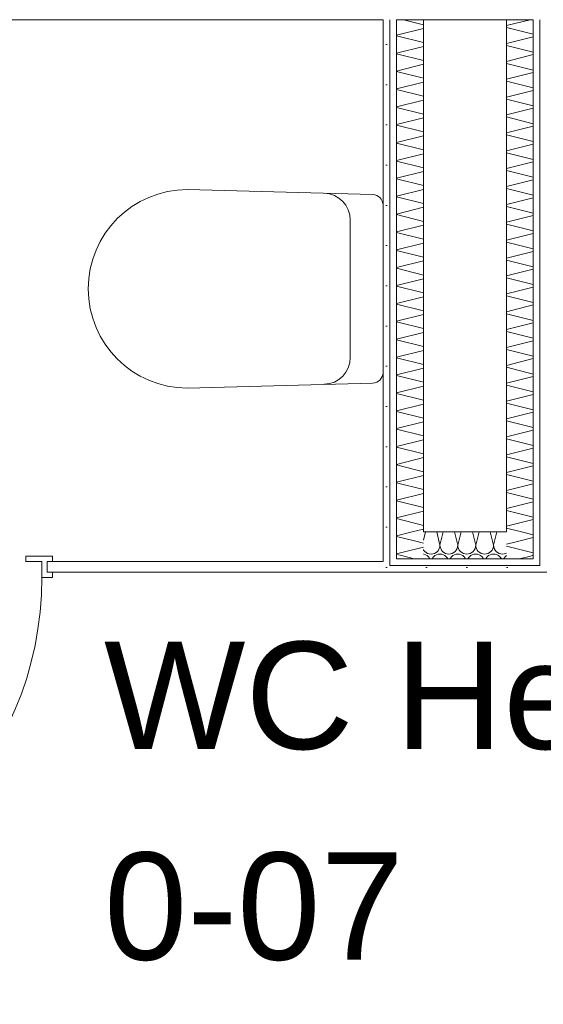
# Model space of a CAD drawing. Header units: metres. Extents: x -167 to 262, y -186 to 508.
# Tile 215 of 256: x 55.448 to 56.425, y 38.84 to 40.675. Entities that reach past the tile are written whole.
import ezdxf
from ezdxf.enums import TextEntityAlignment as Align

# ---------------------------------------------------------------- set-up
doc = ezdxf.new("R2010")
doc.units = ezdxf.units.M
doc.header["$MEASUREMENT"] = 0
for name, color, linetype in [('10 Vormauerung', 7, 'Continuous'), ('10 Wand außen', 7, 'Continuous'), ('50 Sanitäreinrichtung', 7, 'Continuous'), ('60 Auffüllung', 7, 'Continuous'), ('70 Sanitär Installation', 7, 'Continuous'), ('80 Raum', 7, 'Continuous'), ('94 Genehmigungsplanung Bemaßung', 7, 'Continuous')]:
    doc.layers.add(name, color=color, linetype=linetype)
doc.styles.add('ERSTELLTER_STIL_1', font='arial.ttf')
doc.dimstyles.new('ERSTELLTER_STIL__1', dxfattribs={"dimtxt": 0.25, "dimasz": 0.19, "dimexe": 0.18, "dimexo": 0.1, "dimgap": 0, "dimtad": 1, "dimtih": 1, "dimtoh": 1, "dimzin": 0, "dimdsep": 46, "dimtxsty": 'ERSTELLTER_STIL_1', "dimblk": 'ARROWHEAD_6', "dimblk1": 'ARROWHEAD_6', "dimblk2": 'ARROWHEAD_6', "dimcen": 0.09, "dimclrd": 7, "dimclre": 7, "dimclrt": 7, "dimazin": 0, "dimtfac": 1, "dimtdec": 4, "dimtmove": 0, "dimatfit": 3, "dimfxl": 1, "dimtolj": 1, "dimtzin": 0, "dimarcsym": 0})
doc.dimstyles.new('ERSTELLTER_STIL__2', dxfattribs={"dimtxt": 0.25, "dimasz": 0.19, "dimexe": 0.18, "dimexo": 0.1, "dimgap": 0, "dimtad": 1, "dimzin": 0, "dimdsep": 46, "dimtxsty": 'ERSTELLTER_STIL_1', "dimblk": 'ARROWHEAD_6', "dimblk1": 'ARROWHEAD_6', "dimblk2": 'ARROWHEAD_6', "dimcen": 0.09, "dimclrd": 7, "dimclre": 7, "dimclrt": 7, "dimazin": 0, "dimtfac": 1, "dimtdec": 4, "dimtmove": 0, "dimatfit": 3, "dimfxl": 1, "dimtolj": 1, "dimtzin": 0, "dimarcsym": 0})
doc.dimstyles.new('ERSTELLTER_STIL__3', dxfattribs={"dimtxt": 0.2, "dimasz": 0.19, "dimexe": 0.18, "dimexo": 0.1, "dimgap": 0, "dimtad": 1, "dimtih": 1, "dimtoh": 1, "dimzin": 0, "dimdsep": 46, "dimtxsty": 'ERSTELLTER_STIL_1', "dimblk": 'ARROWHEAD_10', "dimblk1": 'ARROWHEAD_10', "dimblk2": 'ARROWHEAD_10', "dimcen": 0.09, "dimclrd": 8, "dimclre": 8, "dimclrt": 8, "dimazin": 0, "dimtfac": 1, "dimtdec": 4, "dimtmove": 0, "dimatfit": 3, "dimfxl": 1, "dimtolj": 1, "dimtzin": 0, "dimarcsym": 0})
pattern_1 = [(0, (27236.132094, 33357.27905), (0, 0.075), [0, -0.075])]

# ---------------------------------------------------------------- blocks, each defined once
blk = doc.blocks.new('WC Herren_0-07_12_1', base_point=(56.2912, 39.0113))
at = {"layer": '80 Raum', "color": 7, "lineweight": 18, "style": 'ERSTELLTER_STIL_1'}
for tag, p in [('DUMMY_850', (56.977, 39.5613)), ('ROOM_NAME', (55.6055, 39.5156)), ('DUMMY_851', (56.1544, 39.1684)), ('ROOM_NUMBER', (55.6055, 39.1227)), ('DUMMY_852', (55.6055, 38.7756))]:
    blk.add_attdef(tag, text='', height=0.2, dxfattribs=at).set_placement(p, align=Align.TOP_LEFT)
blk = doc.blocks.new('*X115', base_point=(27236.1321, 33357.279))
at = {"layer": '10 Vormauerung', "color": 7, "linetype": 'Continuous', "lineweight": 13}
for p, q in [((56.1636, 39.6828), (56.2011, 39.6921)), ((56.1843, 39.7035), (56.2011, 39.6993)), ((56.1577, 39.6768), (56.1839, 39.6703))]:
    blk.add_line(p, q, dxfattribs=at)
blk = doc.blocks.new('*X116', base_point=(27236.1321, 33357.279))
at = {"layer": '10 Vormauerung', "color": 7, "linetype": 'Continuous', "lineweight": 13}
for p, q in [((56.1511, 40.6463), (56.2011, 40.6588)), ((56.1639, 40.6753), (56.2011, 40.666)), ((56.1511, 40.6451), (56.2011, 40.6326)), ((56.1511, 40.613), (56.2011, 40.6255)), ((56.1511, 40.6118), (56.2011, 40.5993)), ((56.1511, 40.5796), (56.2011, 40.5921)), ((56.1511, 40.5785), (56.2011, 40.566)), ((56.1511, 40.5463), (56.2011, 40.5588)), ((56.1511, 40.5451), (56.2011, 40.5326)), ((56.1511, 40.513), (56.2011, 40.5255)), ((56.1511, 40.5118), (56.2011, 40.4993)), ((56.1511, 40.4796), (56.2011, 40.4921)), ((56.1511, 40.4785), (56.2011, 40.466)), ((56.1511, 40.4463), (56.2011, 40.4588)), ((56.1511, 40.4451), (56.2011, 40.4326)), ((56.1511, 40.413), (56.2011, 40.4255)), ((56.1511, 40.4118), (56.2011, 40.3993)), ((56.1511, 40.3796), (56.2011, 40.3921)), ((56.1511, 40.3785), (56.2011, 40.366)), ((56.1511, 40.3463), (56.2011, 40.3588)), ((56.1511, 40.3451), (56.2011, 40.3326)), ((56.1511, 40.313), (56.2011, 40.3255)), ((56.1511, 40.3118), (56.2011, 40.2993)), ((56.1511, 40.2796), (56.2011, 40.2921)), ((56.1511, 40.2785), (56.2011, 40.266)), ((56.1511, 40.2463), (56.2011, 40.2588)), ((56.1511, 40.2451), (56.2011, 40.2326)), ((56.1511, 40.213), (56.2011, 40.2255)), ((56.1511, 40.2118), (56.2011, 40.1993)), ((56.1511, 40.1796), (56.2011, 40.1921)), ((56.1511, 40.1785), (56.2011, 40.166)), ((56.1511, 40.1463), (56.2011, 40.1588)), ((56.1511, 40.1451), (56.2011, 40.1326)), ((56.1511, 40.113), (56.2011, 40.1255)), ((56.1511, 40.1118), (56.2011, 40.0993)), ((56.1511, 40.0796), (56.2011, 40.0921)), ((56.1511, 40.0785), (56.2011, 40.066)), ((56.1511, 40.0463), (56.2011, 40.0588)), ((56.1511, 40.0451), (56.2011, 40.0326)), ((56.1511, 40.013), (56.2011, 40.0255)), ((56.1511, 40.0118), (56.2011, 39.9993)), ((56.1511, 39.9796), (56.2011, 39.9921)), ((56.1511, 39.9785), (56.2011, 39.966)), ((56.1511, 39.9463), (56.2011, 39.9588)), ((56.1511, 39.9451), (56.2011, 39.9326)), ((56.1511, 39.913), (56.2011, 39.9255)), ((56.1511, 39.9118), (56.2011, 39.8993)), ((56.1511, 39.8796), (56.2011, 39.8921)), ((56.1511, 39.8785), (56.2011, 39.866)), ((56.1511, 39.8463), (56.2011, 39.8588)), ((56.1511, 39.8451), (56.2011, 39.8326)), ((56.1511, 39.813), (56.2011, 39.8255)), ((56.1511, 39.8118), (56.2011, 39.7993)), ((56.1511, 39.7796), (56.2011, 39.7921)), ((56.1511, 39.7785), (56.2011, 39.766)), ((56.1511, 39.7463), (56.2011, 39.7588)), ((56.1511, 39.7451), (56.2011, 39.7326)), ((56.1803, 39.7203), (56.2011, 39.7255))]:
    blk.add_line(p, q, dxfattribs=at)
blk = doc.blocks.new('*X117', base_point=(27236.1321, 33357.279))
at = {"layer": '10 Vormauerung', "color": 7, "linetype": 'Continuous', "lineweight": 13}
for p, q in [((56.1511, 39.713), (56.1803, 39.7203)), ((56.1511, 39.7118), (56.1843, 39.7035)), ((56.1511, 39.6796), (56.1636, 39.6828)), ((56.1511, 39.6785), (56.1577, 39.6768))]:
    blk.add_line(p, q, dxfattribs=at)
blk = doc.blocks.new('*X118', base_point=(27236.1321, 33357.279))
at = {"layer": '10 Vormauerung', "color": 7, "linetype": 'Continuous', "lineweight": 13}
for p, q in [((56.3743, 39.7021), (56.3561, 39.6976)), ((56.3913, 39.6851), (56.3561, 39.6939)), ((56.4009, 39.6754), (56.3803, 39.6703))]:
    blk.add_line(p, q, dxfattribs=at)
blk = doc.blocks.new('*X119', base_point=(27236.1321, 33357.279))
at = {"layer": '10 Vormauerung', "color": 7, "linetype": 'Continuous', "lineweight": 13}
for p, q in [((56.4061, 39.7101), (56.3743, 39.7021)), ((56.4061, 39.7147), (56.3839, 39.7203)), ((56.4061, 39.6814), (56.3913, 39.6851)), ((56.4061, 39.6767), (56.4009, 39.6754))]:
    blk.add_line(p, q, dxfattribs=at)
blk = doc.blocks.new('*X120', base_point=(27236.1321, 33357.279))
at = {"layer": '10 Vormauerung', "color": 7, "linetype": 'Continuous', "lineweight": 13}
for p, q in [((56.4003, 40.6753), (56.3561, 40.6642)), ((56.4061, 40.648), (56.3561, 40.6605)), ((56.4061, 40.6434), (56.3561, 40.6309)), ((56.4061, 40.6147), (56.3561, 40.6272)), ((56.4061, 40.6101), (56.3561, 40.5976)), ((56.4061, 40.5814), (56.3561, 40.5939)), ((56.4061, 40.5767), (56.3561, 40.5642)), ((56.4061, 40.548), (56.3561, 40.5605)), ((56.4061, 40.5434), (56.3561, 40.5309)), ((56.4061, 40.5147), (56.3561, 40.5272)), ((56.4061, 40.5101), (56.3561, 40.4976)), ((56.4061, 40.4814), (56.3561, 40.4939)), ((56.4061, 40.4767), (56.3561, 40.4642)), ((56.4061, 40.448), (56.3561, 40.4605)), ((56.4061, 40.4434), (56.3561, 40.4309)), ((56.4061, 40.4147), (56.3561, 40.4272)), ((56.4061, 40.4101), (56.3561, 40.3976)), ((56.4061, 40.3814), (56.3561, 40.3939)), ((56.4061, 40.3767), (56.3561, 40.3642)), ((56.4061, 40.348), (56.3561, 40.3605)), ((56.4061, 40.3434), (56.3561, 40.3309)), ((56.4061, 40.3147), (56.3561, 40.3272)), ((56.4061, 40.3101), (56.3561, 40.2976)), ((56.4061, 40.2814), (56.3561, 40.2939)), ((56.4061, 40.2767), (56.3561, 40.2642)), ((56.4061, 40.248), (56.3561, 40.2605)), ((56.4061, 40.2434), (56.3561, 40.2309)), ((56.4061, 40.2147), (56.3561, 40.2272)), ((56.4061, 40.2101), (56.3561, 40.1976)), ((56.4061, 40.1814), (56.3561, 40.1939)), ((56.4061, 40.1767), (56.3561, 40.1642)), ((56.4061, 40.148), (56.3561, 40.1605)), ((56.4061, 40.1434), (56.3561, 40.1309)), ((56.4061, 40.1147), (56.3561, 40.1272)), ((56.4061, 40.1101), (56.3561, 40.0976)), ((56.4061, 40.0814), (56.3561, 40.0939)), ((56.4061, 40.0767), (56.3561, 40.0642)), ((56.4061, 40.048), (56.3561, 40.0605)), ((56.4061, 40.0434), (56.3561, 40.0309)), ((56.4061, 40.0147), (56.3561, 40.0272)), ((56.4061, 40.0101), (56.3561, 39.9976)), ((56.4061, 39.9814), (56.3561, 39.9939)), ((56.4061, 39.9767), (56.3561, 39.9642)), ((56.4061, 39.948), (56.3561, 39.9605)), ((56.4061, 39.9434), (56.3561, 39.9309)), ((56.4061, 39.9147), (56.3561, 39.9272)), ((56.4061, 39.9101), (56.3561, 39.8976)), ((56.4061, 39.8814), (56.3561, 39.8939)), ((56.4061, 39.8767), (56.3561, 39.8642)), ((56.4061, 39.848), (56.3561, 39.8605)), ((56.4061, 39.8434), (56.3561, 39.8309)), ((56.4061, 39.8147), (56.3561, 39.8272)), ((56.4061, 39.8101), (56.3561, 39.7976)), ((56.4061, 39.7814), (56.3561, 39.7939)), ((56.4061, 39.7767), (56.3561, 39.7642)), ((56.4061, 39.748), (56.3561, 39.7605)), ((56.4061, 39.7434), (56.3561, 39.7309)), ((56.3839, 39.7203), (56.3561, 39.7272))]:
    blk.add_line(p, q, dxfattribs=at)
blk = doc.blocks.new('*X125', base_point=(27236.1321, 33357.279))
at = {"layer": '10 Vormauerung', "color": 7, "linetype": 'Continuous', "lineweight": 13}
for p, q in [((56.2011, 39.7051), (56.2049, 39.7203)), ((56.2321, 39.6957), (56.226, 39.7203)), ((56.2321, 39.6957), (56.2382, 39.7203)), ((56.2654, 39.6957), (56.2593, 39.7203)), ((56.2654, 39.6957), (56.2716, 39.7203)), ((56.2988, 39.6957), (56.2926, 39.7203)), ((56.2988, 39.6957), (56.3049, 39.7203)), ((56.3321, 39.6957), (56.326, 39.7203)), ((56.3321, 39.6957), (56.3382, 39.7203)), ((56.2011, 39.6873), (56.2016, 39.6865)), ((56.2016, 39.6865), (56.2036, 39.6839)), ((56.2272, 39.6839), (56.2293, 39.6865)), ((56.2293, 39.6865), (56.2308, 39.6893)), ((56.2308, 39.6893), (56.2318, 39.6925)), ((56.2318, 39.6925), (56.2321, 39.6957)), ((56.2321, 39.6957), (56.2324, 39.6925)), ((56.2324, 39.6925), (56.2334, 39.6893)), ((56.2334, 39.6893), (56.2349, 39.6865)), ((56.2349, 39.6865), (56.237, 39.6839)), ((56.2605, 39.6839), (56.2626, 39.6865)), ((56.2626, 39.6865), (56.2642, 39.6893)), ((56.2642, 39.6893), (56.2651, 39.6925)), ((56.2651, 39.6925), (56.2654, 39.6957)), ((56.2654, 39.6957), (56.2657, 39.6925)), ((56.2657, 39.6925), (56.2667, 39.6893)), ((56.2667, 39.6893), (56.2682, 39.6865)), ((56.2682, 39.6865), (56.2703, 39.6839)), ((56.2939, 39.6839), (56.296, 39.6865)), ((56.296, 39.6865), (56.2975, 39.6893)), ((56.2975, 39.6893), (56.2984, 39.6925)), ((56.2984, 39.6925), (56.2988, 39.6957)), ((56.2988, 39.6957), (56.2991, 39.6925)), ((56.2991, 39.6925), (56.3, 39.6893)), ((56.3, 39.6893), (56.3016, 39.6865)), ((56.3016, 39.6865), (56.3036, 39.6839)), ((56.3272, 39.6839), (56.3293, 39.6865)), ((56.3293, 39.6865), (56.3308, 39.6893)), ((56.3308, 39.6893), (56.3318, 39.6925)), ((56.3318, 39.6925), (56.3321, 39.6957)), ((56.3321, 39.6957), (56.3324, 39.6925)), ((56.3324, 39.6925), (56.3334, 39.6893)), ((56.3334, 39.6893), (56.3349, 39.6865)), ((56.3349, 39.6865), (56.337, 39.6839)), ((56.202, 39.6787), (56.2011, 39.6788)), ((56.2051, 39.6778), (56.202, 39.6787)), ((56.2036, 39.6839), (56.2062, 39.6819)), ((56.208, 39.6762), (56.2051, 39.6778)), ((56.2062, 39.6819), (56.209, 39.6803)), ((56.2105, 39.6742), (56.208, 39.6762)), ((56.209, 39.6803), (56.2122, 39.6794)), ((56.2126, 39.6716), (56.2105, 39.6742)), ((56.2122, 39.6794), (56.2154, 39.679)), ((56.2133, 39.6703), (56.2126, 39.6716)), ((56.2154, 39.679), (56.2187, 39.6794)), ((56.2182, 39.6716), (56.2175, 39.6703)), ((56.2203, 39.6742), (56.2182, 39.6716)), ((56.2187, 39.6794), (56.2218, 39.6803)), ((56.2228, 39.6762), (56.2203, 39.6742)), ((56.2218, 39.6803), (56.2247, 39.6819)), ((56.2257, 39.6778), (56.2228, 39.6762)), ((56.2247, 39.6819), (56.2272, 39.6839)), ((56.2288, 39.6787), (56.2257, 39.6778)), ((56.2321, 39.679), (56.2288, 39.6787)), ((56.2353, 39.6787), (56.2321, 39.679)), ((56.2385, 39.6778), (56.2353, 39.6787)), ((56.237, 39.6839), (56.2395, 39.6819)), ((56.2414, 39.6762), (56.2385, 39.6778)), ((56.2395, 39.6819), (56.2424, 39.6803)), ((56.2439, 39.6742), (56.2414, 39.6762)), ((56.2424, 39.6803), (56.2455, 39.6794)), ((56.246, 39.6716), (56.2439, 39.6742)), ((56.2455, 39.6794), (56.2488, 39.679)), ((56.2467, 39.6703), (56.246, 39.6716)), ((56.2488, 39.679), (56.252, 39.6794)), ((56.2516, 39.6716), (56.2508, 39.6703)), ((56.2536, 39.6742), (56.2516, 39.6716)), ((56.252, 39.6794), (56.2551, 39.6803)), ((56.2562, 39.6762), (56.2536, 39.6742)), ((56.2551, 39.6803), (56.258, 39.6819)), ((56.259, 39.6778), (56.2562, 39.6762)), ((56.258, 39.6819), (56.2605, 39.6839)), ((56.2622, 39.6787), (56.259, 39.6778)), ((56.2654, 39.679), (56.2622, 39.6787)), ((56.2687, 39.6787), (56.2654, 39.679)), ((56.2718, 39.6778), (56.2687, 39.6787)), ((56.2703, 39.6839), (56.2728, 39.6819)), ((56.2747, 39.6762), (56.2718, 39.6778)), ((56.2728, 39.6819), (56.2757, 39.6803)), ((56.2772, 39.6742), (56.2747, 39.6762)), ((56.2757, 39.6803), (56.2788, 39.6794)), ((56.2793, 39.6716), (56.2772, 39.6742)), ((56.2788, 39.6794), (56.2821, 39.679)), ((56.28, 39.6703), (56.2793, 39.6716)), ((56.2821, 39.679), (56.2853, 39.6794)), ((56.2849, 39.6716), (56.2842, 39.6703)), ((56.287, 39.6742), (56.2849, 39.6716)), ((56.2853, 39.6794), (56.2885, 39.6803)), ((56.2895, 39.6762), (56.287, 39.6742)), ((56.2885, 39.6803), (56.2914, 39.6819)), ((56.2924, 39.6778), (56.2895, 39.6762)), ((56.2914, 39.6819), (56.2939, 39.6839)), ((56.2955, 39.6787), (56.2924, 39.6778)), ((56.2988, 39.679), (56.2955, 39.6787)), ((56.302, 39.6787), (56.2988, 39.679)), ((56.3051, 39.6778), (56.302, 39.6787)), ((56.3036, 39.6839), (56.3062, 39.6819)), ((56.308, 39.6762), (56.3051, 39.6778)), ((56.3062, 39.6819), (56.309, 39.6803)), ((56.3105, 39.6742), (56.308, 39.6762)), ((56.309, 39.6803), (56.3122, 39.6794)), ((56.3126, 39.6716), (56.3105, 39.6742)), ((56.3122, 39.6794), (56.3154, 39.679)), ((56.3133, 39.6703), (56.3126, 39.6716)), ((56.3154, 39.679), (56.3187, 39.6794)), ((56.3182, 39.6716), (56.3175, 39.6703)), ((56.3203, 39.6742), (56.3182, 39.6716)), ((56.3187, 39.6794), (56.3218, 39.6803)), ((56.3228, 39.6762), (56.3203, 39.6742)), ((56.3218, 39.6803), (56.3247, 39.6819)), ((56.3257, 39.6778), (56.3228, 39.6762)), ((56.3247, 39.6819), (56.3272, 39.6839)), ((56.3288, 39.6787), (56.3257, 39.6778)), ((56.3321, 39.679), (56.3288, 39.6787)), ((56.3353, 39.6787), (56.3321, 39.679)), ((56.3385, 39.6778), (56.3353, 39.6787)), ((56.337, 39.6839), (56.3395, 39.6819)), ((56.3414, 39.6762), (56.3385, 39.6778)), ((56.3395, 39.6819), (56.3424, 39.6803)), ((56.3439, 39.6742), (56.3414, 39.6762)), ((56.3424, 39.6803), (56.3455, 39.6794)), ((56.346, 39.6716), (56.3439, 39.6742)), ((56.3455, 39.6794), (56.3488, 39.679)), ((56.3467, 39.6703), (56.346, 39.6716)), ((56.3488, 39.679), (56.352, 39.6794)), ((56.3516, 39.6716), (56.3508, 39.6703)), ((56.3536, 39.6742), (56.3516, 39.6716)), ((56.352, 39.6794), (56.3551, 39.6803)), ((56.3561, 39.6762), (56.3536, 39.6742)), ((56.3551, 39.6803), (56.3561, 39.6808))]:
    blk.add_line(p, q, dxfattribs=at)
blk = doc.blocks.new('Zargentür 1-Fl 27_10')
at = {"layer": '70 Sanitär Installation', "color": 7, "linetype": 'Continuous', "lineweight": 18}
for p, q in [((0.315, 0.01), (0.315, 0.64)), ((-0.315, 0.01), (-0.335, 0.01)), ((-0.335, 0.01), (-0.335, 0)), ((-0.335, 0), (-0.325, 0)), ((-0.325, 0), (-0.325, -0.02)), ((-0.315, -0.02), (-0.315, 0.01)), ((0.315, -0.02), (0.315, 0.01)), ((0.315, 0.01), (0.335, 0.01)), ((0.335, 0), (0.325, 0)), ((0.325, 0), (0.325, -0.02)), ((0.335, 0.01), (0.335, 0)), ((-0.325, -0.02), (-0.335, -0.02)), ((-0.335, -0.02), (-0.335, -0.03)), ((-0.335, -0.03), (-0.285, -0.03)), ((-0.285, -0.02), (-0.315, -0.02)), ((-0.285, -0.03), (-0.285, -0.02)), ((0.285, -0.03), (0.285, -0.02)), ((0.285, -0.02), (0.315, -0.02)), ((0.335, -0.03), (0.285, -0.03)), ((0.325, -0.02), (0.335, -0.02)), ((0.335, -0.02), (0.335, -0.03))]:
    blk.add_line(p, q, dxfattribs=at)
at = {"layer": '70 Sanitär Installation', "color": 7, "linetype": 'Continuous', "lineweight": 13}
for p, q in [((-0.325, 0), (-0.325, -0.02)), ((-0.325, 0), (-0.325, -0.02)), ((0.325, 0), (0.325, -0.02)), ((0.325, 0), (0.325, -0.02))]:
    blk.add_line(p, q, dxfattribs=at)
blk.add_arc((0.315, 0.01), 0.63, 90, 180, dxfattribs=at)
blk = doc.blocks.new('Wand WC 27')
at = {"layer": '50 Sanitäreinrichtung', "color": 7, "linetype": 'Continuous', "lineweight": 13}
blk.add_line((-0.1281, -0.0612), (0.1281, -0.0612), dxfattribs=at)
at = {"layer": '50 Sanitäreinrichtung', "color": 7, "linetype": 'Continuous', "lineweight": 13, "flags": 128}
blk.add_lwpolyline([(0.185, -0.365), (0.1757, -0.0196, 0.406228), (0.1559, 0), (-0.1559, 0, 0.406228), (-0.1757, -0.0196), (-0.185, -0.365, 1)], format="xyb", close=True, dxfattribs=at)
at = {"layer": '50 Sanitäreinrichtung', "color": 7, "linetype": 'Continuous', "lineweight": 13}
for centre, start, end in [((-0.1281, -0.1112), 89.9987, 178.4527), ((0.1281, -0.1112), 1.5473, 90.0013)]:
    blk.add_arc(centre, 0.05, start, end, dxfattribs=at)
blk = doc.blocks.new('*D477', base_point=(27236.1321, 33357.279))
at = {"layer": '94 Genehmigungsplanung Bemaßung', "color": 7, "linetype": 'Continuous', "lineweight": 13}
for p, q in [((38.2411, 45.7456), (38.2411, 46.1206)), ((57.8425, 45.7456), (57.8425, 46.1206)), ((38.3411, 46.0331), (38.1411, 45.8331)), ((57.9425, 46.0331), (57.7425, 45.8331)), ((38.2411, 45.9331), (57.8425, 45.9331))]:
    blk.add_line(p, q, dxfattribs=at)
at = {"layer": '94 Genehmigungsplanung Bemaßung', "color": 7, "lineweight": 13, "char_height": 0.25, "attachment_point": 7, "style": 'ERSTELLTER_STIL_1'}
for s, insert in [('\\A1;{\\pql;\\fArial|b0|i0|c0|p0;\\W1.000000;19,60}', (47.4221, 45.9831)), ('\\A1;{\\pql;\\fArial|b0|i0|c0|p0;\\W1.000000;32}', (57.3611, 45.9831))]:
    blk.add_mtext(s, dxfattribs=dict(at, insert=insert))
blk = doc.blocks.new('ARROWHEAD_6')
at = {"color": 0, "linetype": 'Continuous', "lineweight": 0}
for p, q in [((-0.5, -0.5), (0.5, 0.5)), ((0, 0), (-1, 0))]:
    blk.add_line(p, q, dxfattribs=at)
blk = doc.blocks.new('*D488', base_point=(27236.1321, 33357.279))
at = {"layer": '94 Genehmigungsplanung Bemaßung', "color": 7, "linetype": 'Continuous', "lineweight": 13}
for p, q in [((60.8659, 43.7797), (61.0659, 43.5797)), ((61.1534, 43.6797), (60.7784, 43.6797)), ((60.9659, 37.1352), (60.9659, 43.6797)), ((60.8659, 37.2352), (61.0659, 37.0352)), ((61.1534, 37.1352), (60.7784, 37.1352))]:
    blk.add_line(p, q, dxfattribs=at)
at = {"layer": '94 Genehmigungsplanung Bemaßung', "color": 7, "lineweight": 13, "char_height": 0.25, "attachment_point": 7, "rotation": 90, "style": 'ERSTELLTER_STIL_1'}
for s, insert in [('\\A1;{\\pql;\\fArial|b0|i0|c0|p0;\\W1.000000;32}', (60.9159, 43.1983)), ('\\A1;{\\pql;\\fArial|b0|i0|c0|p0;\\W1.000000;6,54\\fArial|b0|i0|c0|p0;\\W1.000000;\\A1{\\H.66x;\\S5^  ;}}', (60.9759, 39.8202))]:
    blk.add_mtext(s, dxfattribs=dict(at, insert=insert))
blk = doc.blocks.new('*D491', base_point=(27236.1321, 33357.279))
at = {"layer": '94 Genehmigungsplanung Bemaßung', "color": 7, "linetype": 'Continuous', "lineweight": 13}
for p, q in [((62.3525, 43.9997), (62.3525, 44.1497)), ((62.4525, 43.8997), (62.2525, 44.0997)), ((62.54, 43.9997), (62.165, 43.9997)), ((62.3525, 28.1797), (62.3525, 43.9997)), ((62.2525, 28.2797), (62.4525, 28.0797)), ((62.54, 28.1797), (62.165, 28.1797))]:
    blk.add_line(p, q, dxfattribs=at)
at = {"layer": '94 Genehmigungsplanung Bemaßung', "color": 7, "lineweight": 13, "insert": (62.3025, 35.6607), "char_height": 0.25, "attachment_point": 7, "rotation": 90, "style": 'ERSTELLTER_STIL_1'}
blk.add_mtext('\\A1;{\\pql;\\fArial|b0|i0|c0|p0;\\W1.000000;15,82}', dxfattribs=at)
blk = doc.blocks.new('*D530', base_point=(27236.1321, 33357.279))
at = {"layer": '94 Genehmigungsplanung Bemaßung', "linetype": 'Continuous', "lineweight": 18}
for points in [[(54.647, 41.6336), (54.747, 41.5336), (54.747, 41.7336)], [(56.1261, 41.6336), (56.0261, 41.7336), (56.0261, 41.5336)], [(56.1261, 41.6336), (56.2261, 41.5336), (56.2261, 41.7336)]]:
    blk.add_hatch(color=8, dxfattribs=at).paths.add_polyline_path(points)
at = {"layer": '94 Genehmigungsplanung Bemaßung', "color": 8, "linetype": 'Continuous', "lineweight": 18}
for p, q in [((54.647, 41.4461), (54.647, 41.8211)), ((56.1261, 41.4461), (56.1261, 41.8211)), ((54.647, 41.6336), (54.747, 41.7336)), ((54.747, 41.7336), (54.747, 41.5336)), ((56.0261, 41.5336), (56.0261, 41.7336)), ((56.1261, 41.6336), (56.0261, 41.7336)), ((54.647, 41.6336), (54.747, 41.5336)), ((54.747, 41.6336), (56.0261, 41.6336)), ((56.1261, 41.6336), (56.0261, 41.5336))]:
    blk.add_line(p, q, dxfattribs=at)
at = {"layer": '94 Genehmigungsplanung Bemaßung', "color": 8, "lineweight": 18, "char_height": 0.2, "attachment_point": 7, "style": 'ERSTELLTER_STIL_1'}
for s, insert in [('\\A1;{\\pql;\\fArial|b0|i0|c0|p0;\\W1.000000;17\\fArial|b0|i0|c0|p0;\\W1.000000;\\A1{\\H.66x;\\S5^  ;}}', (54.747, 41.6623)), ('\\A1;{\\pql;\\fArial|b0|i0|c0|p0;\\W1.000000;1,48}', (55.3225, 41.6736))]:
    blk.add_mtext(s, dxfattribs=dict(at, insert=insert))
blk = doc.blocks.new('ARROWHEAD_10')
at = {"linetype": 'Continuous', "lineweight": 0}
blk.add_hatch(color=0, dxfattribs=at).paths.add_polyline_path([(-0.525, 0.525), (0, 0), (-0.525, -0.525)])
at = {"color": 0, "linetype": 'Continuous', "lineweight": 0}
blk.add_line((0, 0), (-1, 0), dxfattribs=at)
blk = doc.blocks.new('*D538', base_point=(27236.1321, 33357.279))
at = {"layer": '94 Genehmigungsplanung Bemaßung', "color": 7, "linetype": 'Continuous', "lineweight": 13}
for p, q in [((54.647, 45.2094), (54.647, 45.5844)), ((57.8425, 45.2094), (57.8425, 45.5844)), ((54.747, 45.4969), (54.547, 45.2969)), ((57.9425, 45.4969), (57.7425, 45.2969)), ((54.647, 45.3969), (57.8425, 45.3969))]:
    blk.add_line(p, q, dxfattribs=at)
at = {"layer": '94 Genehmigungsplanung Bemaßung', "color": 7, "lineweight": 13, "char_height": 0.25, "attachment_point": 7, "style": 'ERSTELLTER_STIL_1'}
for s, insert in [('\\A1;{\\pql;\\fArial|b0|i0|c0|p0;\\W1.000000;3,19\\fArial|b0|i0|c0|p0;\\W1.000000;\\A1{\\H.66x;\\S5^  ;}}', (55.6575, 45.3869)), ('\\A1;{\\pql;\\fArial|b0|i0|c0|p0;\\W1.000000;32}', (57.3611, 45.4469))]:
    blk.add_mtext(s, dxfattribs=dict(at, insert=insert))

msp = doc.modelspace()

# ---------------------------------------------------------------- hatches: boundary and pattern name
at = {"layer": '10 Vormauerung', "linetype": 'Continuous', "lineweight": 0, "true_color": 0x000000}
h = msp.add_hatch(dxfattribs=at)
h.set_pattern_fill('Gipskarton_0001', color=18, style=0, pattern_type=2)
h.set_pattern_definition(pattern_1)
h.paths.add_polyline_path([(56.1386, 39.6578), (56.1386, 40.6753), (56.1261, 40.6753), (56.1261, 39.6578)])
h = msp.add_hatch(dxfattribs=at)
h.set_pattern_fill('Gipskarton_0001', color=18, style=0, pattern_type=2)
h.set_pattern_definition(pattern_1)
h.paths.add_polyline_path([(56.1511, 39.6703), (56.1511, 40.6753), (56.1386, 40.6753), (56.1386, 39.6703)])
h = msp.add_hatch(dxfattribs=at)
h.set_pattern_fill('Gipskarton_0001', color=18, style=0, pattern_type=2)
h.set_pattern_definition(pattern_1)
h.paths.add_polyline_path([(56.4186, 39.6703), (56.4186, 40.6753), (56.4061, 40.6753), (56.4061, 39.6703)])
h = msp.add_hatch(dxfattribs=at)
h.set_pattern_fill('Gipskarton_0001', color=18, style=0, pattern_type=2)
h.set_pattern_definition(pattern_1)
h.paths.add_polyline_path([(56.4311, 39.6578), (56.4311, 40.6753), (56.4186, 40.6753), (56.4186, 39.6578)])
h = msp.add_hatch(dxfattribs=at)
h.set_pattern_fill('Gipskarton_0001', color=18, style=0, pattern_type=2)
h.set_pattern_definition(pattern_1)
h.paths.add_polyline_path([(56.1511, 39.6703), (56.1386, 39.6578), (56.1511, 39.6578)])
h = msp.add_hatch(dxfattribs=at)
h.set_pattern_fill('Gipskarton_0001', color=18, style=0, pattern_type=2)
h.set_pattern_definition(pattern_1)
h.paths.add_polyline_path([(56.1386, 39.6703), (56.1386, 39.6578), (56.1511, 39.6703)])
h = msp.add_hatch(dxfattribs=at)
h.set_pattern_fill('Gipskarton_0001', color=18, style=0, pattern_type=2)
h.set_pattern_definition(pattern_1)
h.paths.add_polyline_path([(56.4061, 39.6703), (56.1511, 39.6703), (56.1511, 39.6578), (56.4061, 39.6578)])
h = msp.add_hatch(dxfattribs=at)
h.set_pattern_fill('Gipskarton_0001', color=18, style=0, pattern_type=2)
h.set_pattern_definition(pattern_1)
h.paths.add_polyline_path([(56.4061, 39.6578), (56.4186, 39.6578), (56.4061, 39.6703)])
h = msp.add_hatch(dxfattribs=at)
h.set_pattern_fill('Gipskarton_0001', color=18, style=0, pattern_type=2)
h.set_pattern_definition(pattern_1)
h.paths.add_polyline_path([(56.4061, 39.6703), (56.4186, 39.6578), (56.4186, 39.6703)])
h = msp.add_hatch(dxfattribs=at)
h.set_pattern_fill('Gipskarton_0001', color=18, style=0, pattern_type=2)
h.set_pattern_definition(pattern_1)
h.paths.add_polyline_path([(56.1386, 39.6578), (56.1261, 39.6453), (56.1386, 39.6453)])
h = msp.add_hatch(dxfattribs=at)
h.set_pattern_fill('Gipskarton_0001', color=18, style=0, pattern_type=2)
h.set_pattern_definition(pattern_1)
h.paths.add_polyline_path([(56.1261, 39.6578), (56.1261, 39.6453), (56.1386, 39.6578)])
h = msp.add_hatch(dxfattribs=at)
h.set_pattern_fill('Gipskarton_0001', color=18, style=0, pattern_type=2)
h.set_pattern_definition(pattern_1)
h.paths.add_polyline_path([(56.4186, 39.6578), (56.1386, 39.6578), (56.1386, 39.6453), (56.4186, 39.6453)])
h = msp.add_hatch(dxfattribs=at)
h.set_pattern_fill('Gipskarton_0001', color=18, style=0, pattern_type=2)
h.set_pattern_definition(pattern_1)
h.paths.add_polyline_path([(56.4186, 39.6453), (56.4311, 39.6453), (56.4186, 39.6578)])
h = msp.add_hatch(dxfattribs=at)
h.set_pattern_fill('Gipskarton_0001', color=18, style=0, pattern_type=2)
h.set_pattern_definition(pattern_1)
h.paths.add_polyline_path([(56.4186, 39.6578), (56.4311, 39.6453), (56.4311, 39.6578)])
at = {"layer": '10 Wand außen', "linetype": 'Continuous', "lineweight": 13, "true_color": 0x000100}
h = msp.add_hatch(dxfattribs=at)
h.set_pattern_fill('Gipskarton_0001', color=98, style=0, pattern_type=2)
h.set_pattern_definition(pattern_1)
h.paths.add_polyline_path([(54.472, 40.6753), (57.8425, 40.6753), (57.8425, 40.6878), (54.472, 40.6878)])
at = {"layer": '60 Auffüllung', "linetype": 'Continuous', "lineweight": 18, "true_color": 0xefefef}
h = msp.add_hatch(dxfattribs=at)
h.set_pattern_fill('Erde_1_0001', style=0, pattern_type=2)
h.set_pattern_definition([(0, (27236.1321, 33357.27905), (0, 0.779422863), [0.04875, -0.40125]), (0, (27236.3571, 33357.66876), (0, 0.779422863), [0.04875, -0.40125]), (60, (27236.1321, 33357.27905), (-0.675, 0.389711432), [0.04875, -0.40125]), (60, (27236.5821, 33357.27905), (-0.675, 0.389711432), [0.04875, -0.40125]), (120, (27236.18084, 33357.27905), (0.675, 0.389711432), [0.04875, -0.40125]), (120, (27236.63084, 33357.27905), (0.675, 0.389711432), [0.04875, -0.40125]), (0, (27236.1321, 33357.35405), (0, 0.15), [0, -0.15, 0, -0.225]), (45, (27236.2071, 33357.35405), (-0.1060660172, 0.1060660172), [0, -0.1125, 0, -0.1875])])
h.paths.add_polyline_path([(2.3366, 24.8593), (2.3419, 13.496, 0.033836), (8.8613, 14.0911, 0.026308), (13.8582, 15.1616, -0.024635), (17.3411, 16.2775), (17.3411, 24.6258), (15.3411, 24.6258), (15.3411, 30.4887), (17.3411, 30.4887), (17.3411, 43.9997), (58.1625, 43.9997), (58.1625, 45.7494), (101.6632, 45.7486), (101.6702, 49.0078), (2.342, 49.0078)])
h.paths.add_polyline_path([(9.5982, 27.1903), (4.651, 27.1903), (4.651, 42.9257), (4.651, 43.8257), (9.5982, 43.8257), (9.5982, 42.9257)], flags=0)
h.paths.add_polyline_path([(14.4618, 25.704, -0.414214), (13.8618, 26.304, -0.414214), (14.4618, 26.904, -0.414214), (15.0618, 26.304, -0.414214)], flags=0)

# ---------------------------------------------------------------- linework, layer by layer
at = {"layer": '10 Vormauerung', "color": 7, "linetype": 'Continuous', "lineweight": 13}
for p, q in [((56.1386, 40.6753), (56.1386, 39.6703)), ((56.1511, 40.6753), (56.1511, 39.7203)), ((56.4061, 39.7203), (56.4061, 40.6753)), ((56.4186, 39.6703), (56.4186, 40.6753)), ((56.1511, 39.7203), (56.1511, 39.6703)), ((56.4061, 39.6703), (56.4061, 39.7203)), ((56.1386, 39.6703), (56.1386, 39.6578)), ((56.1511, 39.6703), (56.2011, 39.6703)), ((56.1511, 39.6703), (56.2011, 39.6703)), ((56.2011, 39.6703), (56.3561, 39.6703)), ((56.3561, 39.6703), (56.4061, 39.6703)), ((56.3561, 39.6703), (56.4061, 39.6703)), ((56.4186, 39.6578), (56.4186, 39.6703)), ((56.1386, 39.6578), (56.1511, 39.6578)), ((56.1511, 39.6578), (56.4061, 39.6578)), ((56.4061, 39.6578), (56.4186, 39.6578))]:
    msp.add_line(p, q, dxfattribs=at)
at = {"layer": '10 Vormauerung', "color": 7, "linetype": 'Continuous', "lineweight": 13, "flags": 128}
for points in [[(56.1261, 40.6753), (56.1261, 39.6653)], [(56.1511, 40.6753), (56.2011, 40.6753)], [(56.2011, 39.7203), (56.2011, 40.6753)], [(56.3561, 40.6753), (56.3561, 39.7203)], [(56.4061, 40.6753), (56.3561, 40.6753)], [(56.3561, 39.7203), (56.2011, 39.7203)], [(56.1261, 39.6453), (56.1386, 39.6453)], [(56.1386, 39.6453), (56.4186, 39.6453)], [(56.4311, 39.6453), (56.4186, 39.6453)]]:
    msp.add_lwpolyline(points, dxfattribs=at)
at = {"layer": '10 Wand außen', "color": 7, "linetype": 'Continuous', "lineweight": 13, "flags": 128}
for points in [[(54.647, 40.6753), (56.1261, 40.6753)], [(56.1511, 40.6753), (56.4061, 40.6753)]]:
    msp.add_lwpolyline(points, dxfattribs=at)
at = {"layer": '70 Sanitär Installation', "color": 7, "linetype": 'Continuous', "lineweight": 13}
msp.add_line((55.4996, 39.6453), (55.4996, 39.6653), dxfattribs=at)
at = {"layer": '70 Sanitär Installation', "color": 7, "linetype": 'Continuous', "lineweight": 13, "flags": 128}
for points in [[(56.1261, 39.6653), (55.4996, 39.6653)], [(55.4996, 39.6453), (56.1261, 39.6453)]]:
    msp.add_lwpolyline(points, dxfattribs=at)

# ---------------------------------------------------------------- block references
at = {"layer": '10 Vormauerung', "color": 7, "lineweight": 35}
for name in ['*X116', '*X120', '*X117', '*X125', '*X119', '*X115', '*X118']:
    msp.add_blockref(name, (27236.1321, 33357.279), dxfattribs=at)
at = {"layer": '50 Sanitäreinrichtung', "color": 7, "linetype": 'Continuous', "lineweight": 18, "xscale": -1, "rotation": 270}
msp.add_blockref('Wand WC 27', (56.1261, 40.1736), dxfattribs=at)
at = {"layer": '70 Sanitär Installation', "color": 7, "linetype": 'Continuous', "lineweight": 18, "rotation": 180}
msp.add_blockref('Zargentür 1-Fl 27_10', (55.1746, 39.6453), dxfattribs=at)
at = {"layer": '80 Raum', "color": 7, "linetype": 'Continuous', "lineweight": 18}
msp.add_blockref('WC Herren_0-07_12_1', (56.2912, 39.0113), dxfattribs=at).add_auto_attribs({'ROOM_NAME': 'WC Herren', 'ROOM_NUMBER': '0-07'})

# ---------------------------------------------------------------- dimensions: what is measured, and where the dimension line sits
at = {"layer": '94 Genehmigungsplanung Bemaßung', "color": 7, "linetype": 'Continuous', "lineweight": 13}
for base, p1, p2, picture, middle in [((57.8425, 45.3969), (54.647, 40.6753), (57.8425, 40.6753), '*D538', (56.3177, 45.5719)), ((57.8425, 45.9331), (38.2411, 36.0897), (57.8425, 43.6597), '*D477', (47.8409, 46.1081))]:
    dim = msp.add_linear_dim(base=base, p1=p1, p2=p2, dimstyle='ERSTELLTER_STIL__1', dxfattribs=at)
    dim.commit()
    dim.dimension.update_dxf_attribs({"geometry": picture, "text_midpoint": middle, "dimtype": 160})
for base, p1, p2, picture, middle in [((62.3525, 43.9997), (58.1625, 28.1797), (47.9546, 43.9997), '*D491', (62.1775, 36.0795)), ((60.9659, 43.6797), (48.0368, 37.1352), (57.5039, 43.6797), '*D488', (60.7909, 40.4804))]:
    dim = msp.add_linear_dim(base=base, p1=p1, p2=p2, angle=90, dimstyle='ERSTELLTER_STIL__2', dxfattribs=at)
    dim.commit()
    dim.dimension.update_dxf_attribs({"geometry": picture, "text_midpoint": middle, "dimtype": 160, "text_rotation": 90})
at = {"layer": '94 Genehmigungsplanung Bemaßung', "color": 8, "linetype": 'Continuous', "lineweight": 18}
dim = msp.add_linear_dim(base=(56.1261, 41.6336), p1=(54.647, 40.6753), p2=(56.1261, 40.8503), dimstyle='ERSTELLTER_STIL__3', dxfattribs=at)
dim.commit()
dim.dimension.update_dxf_attribs({"geometry": '*D530', "text_midpoint": (55.5814, 41.7736), "dimtype": 160})

doc.saveas('drawing.dxf')
